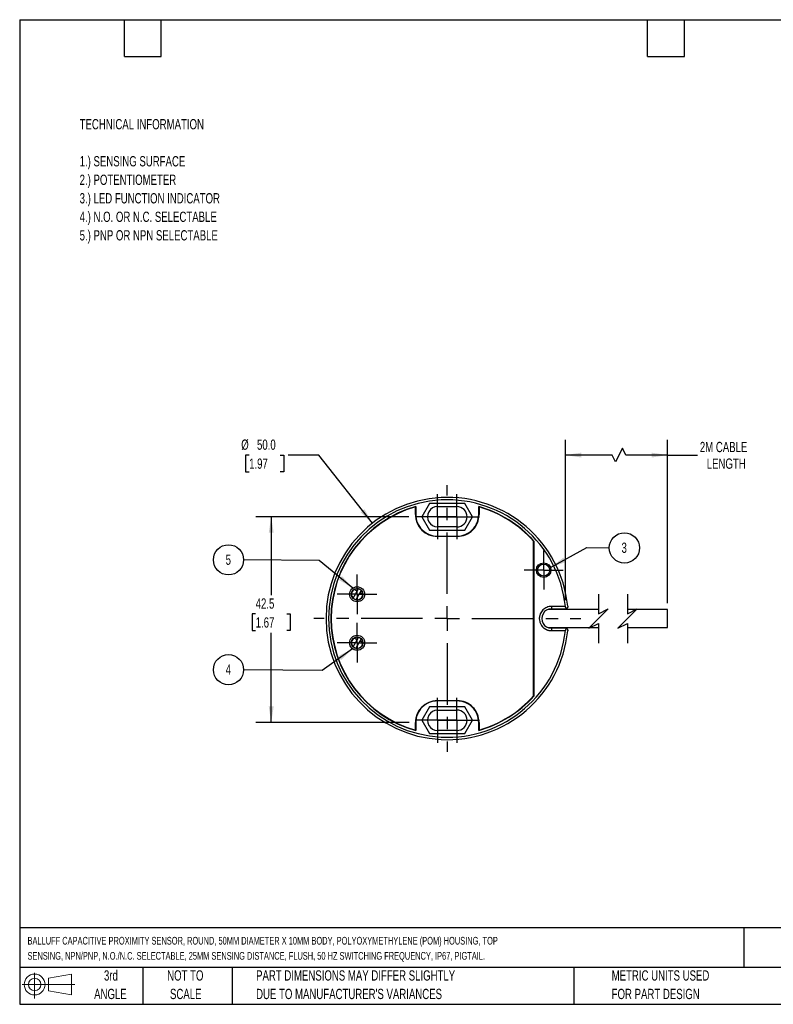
# Model space of a CAD drawing. Header units: millimetres. Extents: x 6 to 273, y 6 to 210.
# Tile 1 of 2: x 6 to 162, y 6 to 210. Entities that reach past the tile are written whole.
import ezdxf

# ---------------------------------------------------------------- set-up
doc = ezdxf.new("R2010")
doc.units = ezdxf.units.MM
doc.linetypes.add('CENTERX2', pattern=[20.32, 12.7, -2.54, 2.54, -2.54])
doc.layers.add('CENTER', color=40, linetype='CENTERX2')
doc.layers.add('DIMENSIONS', color=140, linetype='Continuous', lineweight=25)
doc.layers.add('TEXT', color=140, linetype='Continuous', lineweight=25)
doc.styles.add('SLDTEXTSTYLE0', font='TXT', dxfattribs={"width": 0.7})
doc.dimstyles.new('SLDDIMSTYLE0', dxfattribs={"dimtxt": 2.158008, "dimasz": 3.302, "dimexe": 0, "dimexo": 0.0625, "dimgap": 0.539502, "dimtad": 0, "dimtih": 1, "dimtoh": 1, "dimrnd": 1e-09, "dimzin": 12, "dimdsep": 46, "dimtxsty": 'SLDTEXTSTYLE0', "dimsah": 1, "dimcen": 0.09, "dimadec": 0, "dimazin": 3, "dimtfac": 1, "dimtofl": 0, "dimtmove": 0, "dimatfit": 3, "dimfxl": 0, "dimfrac": 2, "dimtolj": 1, "dimtzin": 12, "dimarcsym": 0})
doc.dimstyles.new('SLDDIMSTYLE1', dxfattribs={"dimtxt": 2.158008, "dimasz": 3.302, "dimexe": 0, "dimexo": 0.0625, "dimgap": 0.539502, "dimtad": 0, "dimtih": 1, "dimtoh": 1, "dimrnd": 1e-09, "dimzin": 4, "dimdsep": 46, "dimtxsty": 'SLDTEXTSTYLE0', "dimsah": 1, "dimcen": 0, "dimadec": 0, "dimazin": 1, "dimtfac": 1, "dimtofl": 0, "dimtmove": 0, "dimatfit": 3, "dimfxl": 0, "dimfrac": 2, "dimtolj": 1, "dimtzin": 12, "dimarcsym": 0})

# ---------------------------------------------------------------- blocks, each defined once
blk = doc.blocks.new('Block11')
at = {"color": 7, "linetype": 'Continuous', "lineweight": 18}
for p, q in [((2.59, 5.31), (2.59, 0)), ((5.48, 4.17), (10.18, 5.03)), ((5.48, 1.6), (5.48, 4.17)), ((10.18, 5.03), (10.18, 0.73)), ((0, 2.88), (10.87, 2.88)), ((5.48, 1.6), (10.18, 0.73))]:
    blk.add_line(p, q, dxfattribs=at)
for radius in [2.15, 1.29]:
    blk.add_circle((2.59, 2.88), radius, dxfattribs=at)
blk = doc.blocks.new('Block12')
at = {"color": 7, "linetype": 'Continuous'}
blk.add_blockref('Block11', (0, 0), dxfattribs=at)
blk = doc.blocks.new('SW_NOTE_0')
at = {"layer": 'TEXT', "color": 0, "char_height": 2.1167, "attachment_point": 1, "style": 'SLDTEXTSTYLE0'}
for s, insert in [('TECHNICAL INFORMATION', (0, 2.73)), ('1.) SENSING SURFACE', (0, -4.92)), ('2.) POTENTIOMETER', (0, -8.74)), ('3.) LED FUNCTION INDICATOR', (0, -12.56)), ('4.) N.O. OR N.C. SELECTABLE', (0, -16.38)), ('5.) PNP OR NPN SELECTABLE', (0, -20.2))]:
    blk.add_mtext(s, dxfattribs=dict(at, insert=insert))
blk = doc.blocks.new('SW_NOTE_0_1')
at = {"layer": 'TEXT', "color": 0, "char_height": 1.5875, "attachment_point": 1, "style": 'SLDTEXTSTYLE0'}
for s, insert in [('BALLUFF CAPACITIVE PROXIMITY SENSOR, ROUND, 50MM DIAMETER X 10MM BODY, POLYOXYMETHYLENE (POM) HOUSING, TOP', (0, 2.05)), ('SENSING, NPN/PNP, N.O./N.C. SELECTABLE, 25MM SENSING DISTANCE, FLUSH, 50 HZ SWITCHING FREQUENCY, IP67, PIGTAIL.', (0, -1.07))]:
    blk.add_mtext(s, dxfattribs=dict(at, insert=insert))
blk = doc.blocks.new('SW_NOTE_0_4')
at = {"layer": 'TEXT', "color": 0, "char_height": 2.1167, "attachment_point": 1, "style": 'SLDTEXTSTYLE0'}
for s, insert in [('PART DIMENSIONS MAY DIFFER SLIGHTLY', (0, 2.73)), ("DUE TO MANUFACTURER'S VARIANCES", (0, -1.09))]:
    blk.add_mtext(s, dxfattribs=dict(at, insert=insert))
blk = doc.blocks.new('SW_NOTE_0_5')
at = {"layer": 'TEXT', "color": 0, "char_height": 2.117, "attachment_point": 2, "style": 'SLDTEXTSTYLE0'}
for s, insert in [('NOT TO', (5.26, 2.73)), ('SCALE', (5.35, -1.09))]:
    blk.add_mtext(s, dxfattribs=dict(at, insert=insert))
blk = doc.blocks.new('SW_NOTE_0_6')
at = {"layer": 'TEXT', "color": 0, "char_height": 2.117, "attachment_point": 2, "style": 'SLDTEXTSTYLE0'}
for s, insert in [('3rd', (2.32, 2.73)), ('ANGLE', (2.22, -1.09))]:
    blk.add_mtext(s, dxfattribs=dict(at, insert=insert))
blk = doc.blocks.new('SW_NOTE_0_7')
at = {"layer": 'TEXT', "color": 0, "char_height": 2.1167, "attachment_point": 1, "style": 'SLDTEXTSTYLE0'}
for s, insert in [('METRIC UNITS USED', (0, 2.73)), ('FOR PART DESIGN', (0, -1.09))]:
    blk.add_mtext(s, dxfattribs=dict(at, insert=insert))
blk = doc.blocks.new('_D')
at = {"layer": 'DIMENSIONS'}
for p, q in [((118.92, 89.73), (118.92, 122.87)), ((140, 89.11), (140, 122.87)), ((130.69, 121.11), (129.28, 118.28)), ((131.39, 119.7), (130.69, 121.11)), ((128.57, 119.7), (118.92, 119.7)), ((129.28, 118.28), (128.57, 119.7)), ((140, 119.7), (131.39, 119.7)), ((140, 119.7), (146.18, 119.7))]:
    blk.add_line(p, q, dxfattribs=at)
for points in [[(118.92, 119.7), (122.22, 119.19), (122.22, 120.2)], [(140, 119.7), (136.7, 120.2), (136.7, 119.19)]]:
    blk.add_solid(points, dxfattribs=at)
at = {"layer": 'DIMENSIONS', "char_height": 2.117, "attachment_point": 1, "style": 'SLDTEXTSTYLE0'}
for s, insert in [('2M CABLE', (146.67, 122.42)), ('LENGTH', (148.09, 118.99))]:
    blk.add_mtext(s, dxfattribs=dict(at, insert=insert))
blk = doc.blocks.new('_D_1')
at = {"layer": 'DIMENSIONS'}
for p, q in [((53.68, 119.7), (52.96, 119.7)), ((52.96, 119.7), (52.96, 116.27)), ((60.09, 119.7), (60.82, 119.7)), ((60.82, 119.7), (60.82, 116.27)), ((68.07, 119.7), (61.72, 119.7)), ((79.11, 105.63), (68.07, 119.7)), ((52.96, 116.27), (53.68, 116.27)), ((60.82, 116.27), (60.09, 116.27))]:
    blk.add_line(p, q, dxfattribs=at)
blk.add_solid([(79.11, 105.63), (77.47, 108.54), (76.67, 107.91)], dxfattribs=at)
at = {"layer": 'DIMENSIONS', "char_height": 2.117, "attachment_point": 1, "style": 'SLDTEXTSTYLE0'}
for s, insert in [('%%c', (52.05, 122.91)), ('50.0', (55.31, 122.91)), ('1.97', (53.68, 118.99))]:
    blk.add_mtext(s, dxfattribs=dict(at, insert=insert))
blk = doc.blocks.new('_D_2')
at = {"layer": 'DIMENSIONS'}
for p, q in [((86.64, 106.96), (55.07, 106.96)), ((58.24, 106.96), (58.24, 90.82)), ((55.03, 86.91), (54.31, 86.91)), ((54.31, 86.91), (54.31, 83.48)), ((61.45, 86.91), (62.17, 86.91)), ((62.17, 86.91), (62.17, 83.48)), ((54.31, 83.48), (55.03, 83.48)), ((62.17, 83.48), (61.45, 83.48)), ((58.24, 64.51), (58.24, 83)), ((86.72, 64.51), (55.07, 64.51))]:
    blk.add_line(p, q, dxfattribs=at)
for points in [[(58.24, 106.96), (57.73, 103.66), (58.75, 103.66)], [(58.24, 64.51), (58.75, 67.82), (57.73, 67.82)]]:
    blk.add_solid(points, dxfattribs=at)
at = {"layer": 'DIMENSIONS', "char_height": 2.117, "attachment_point": 1, "style": 'SLDTEXTSTYLE0'}
for s, insert in [('42.5', (55.03, 90.12)), ('1.67', (55.03, 86.21))]:
    blk.add_mtext(s, dxfattribs=dict(at, insert=insert))
blk = doc.blocks.new('SW_NOTE_0_8')
at = {"layer": 'TEXT', "color": 0}
blk.add_circle((0.9, 1.64), 3.12, dxfattribs=at)
at = {"layer": 'TEXT', "color": 0, "insert": (0.86, 2.73), "char_height": 2.12, "attachment_point": 2, "style": 'SLDTEXTSTYLE0'}
blk.add_mtext('4', dxfattribs=at)
blk = doc.blocks.new('SW_NOTE_0_9')
at = {"layer": 'TEXT', "color": 0}
blk.add_circle((0.9, 1.64), 3.12, dxfattribs=at)
at = {"layer": 'TEXT', "color": 0, "insert": (0.86, 2.73), "char_height": 2.12, "attachment_point": 2, "style": 'SLDTEXTSTYLE0'}
blk.add_mtext('5', dxfattribs=at)
blk = doc.blocks.new('SW_NOTE_0_10')
at = {"layer": 'TEXT', "color": 0}
blk.add_circle((0.9, 1.64), 3.12, dxfattribs=at)
at = {"layer": 'TEXT', "color": 0, "insert": (0.86, 2.73), "char_height": 2.12, "attachment_point": 2, "style": 'SLDTEXTSTYLE0'}
blk.add_mtext('3', dxfattribs=at)
blk = doc.blocks.new('SW_CENTERMARKSYMBOL_0')
at = {"layer": 'CENTER', "color": 0}
for p, q in [((0, 2.54), (0, 4.04)), ((0, 0), (0, 2.54)), ((-2.54, 0), (-4.04, 0)), ((0, 0), (-2.54, 0)), ((0, 0), (0, -2.54)), ((0, 0), (2.54, 0)), ((2.54, 0), (4.04, 0)), ((0, -2.54), (0, -4.04))]:
    blk.add_line(p, q, dxfattribs=at)
blk = doc.blocks.new('SW_CENTERMARKSYMBOL_1')
at = {"layer": 'CENTER', "color": 0}
for p, q in [((0, 2.54), (0, 4.09)), ((0, 0), (0, 2.54)), ((-2.54, 0), (-4.09, 0)), ((0, 0), (-2.54, 0)), ((0, 0), (0, -2.54)), ((0, 0), (2.54, 0)), ((2.54, 0), (4.09, 0)), ((0, -2.54), (0, -4.09))]:
    blk.add_line(p, q, dxfattribs=at)
blk = doc.blocks.new('SW_CENTERMARKSYMBOL_2')
at = {"layer": 'CENTER', "color": 0}
for p, q in [((0, 2.54), (0, 4.09)), ((0, 0), (0, 2.54)), ((-2.54, 0), (-4.09, 0)), ((0, 0), (-2.54, 0)), ((0, 0), (0, -2.54)), ((0, 0), (2.54, 0)), ((2.54, 0), (4.09, 0)), ((0, -2.54), (0, -4.09))]:
    blk.add_line(p, q, dxfattribs=at)
blk = doc.blocks.new('SW_CENTERMARKSYMBOL_3')
at = {"layer": 'CENTER', "color": 0}
for p, q in [((0, 5.08), (0, 27.54)), ((0, 0), (0, 2.54)), ((-5.08, 0), (-27.54, 0)), ((0, 0), (-2.54, 0)), ((0, 0), (0, -2.54)), ((0, 0), (2.54, 0)), ((5.08, 0), (27.54, 0)), ((0, -5.08), (0, -27.54))]:
    blk.add_line(p, q, dxfattribs=at)
blk = doc.blocks.new('SW_CENTERMARKSYMBOL_4')
at = {"layer": 'CENTER', "color": 0}
for p, q in [((0, 2.54), (0, 4.64)), ((0, 0), (0, 2.54)), ((-2.54, 0), (-4.64, 0)), ((0, 0), (-2.54, 0)), ((0, 0), (0, -2.54)), ((0, 0), (2.54, 0)), ((2.54, 0), (4.64, 0)), ((0, -2.54), (0, -4.64))]:
    blk.add_line(p, q, dxfattribs=at)
blk = doc.blocks.new('SW_CENTERMARKSYMBOL_5')
at = {"layer": 'CENTER', "color": 0}
for p, q in [((0, 2.54), (0, 4.64)), ((0, 0), (0, 2.54)), ((-2.54, 0), (-4.64, 0)), ((0, 0), (-2.54, 0)), ((0, 0), (0, -2.54)), ((0, 0), (2.54, 0)), ((2.54, 0), (4.64, 0)), ((0, -2.54), (0, -4.64))]:
    blk.add_line(p, q, dxfattribs=at)
blk = doc.blocks.new('SW_CENTERMARKSYMBOL_6')
at = {"layer": 'CENTER', "color": 0}
for p, q in [((0, 2.54), (0, 4.64)), ((0, 0), (0, 2.54)), ((-2.54, 0), (-4.64, 0)), ((0, 0), (-2.54, 0)), ((0, 0), (0, -2.54)), ((0, 0), (2.54, 0)), ((2.54, 0), (4.64, 0)), ((0, -2.54), (0, -4.64))]:
    blk.add_line(p, q, dxfattribs=at)
blk = doc.blocks.new('SW_CENTERMARKSYMBOL_7')
at = {"layer": 'CENTER', "color": 0}
for p, q in [((0, 2.54), (0, 4.64)), ((0, 0), (0, 2.54)), ((-2.54, 0), (-4.64, 0)), ((0, 0), (-2.54, 0)), ((0, 0), (0, -2.54)), ((0, 0), (2.54, 0)), ((2.54, 0), (4.64, 0)), ((0, -2.54), (0, -4.64))]:
    blk.add_line(p, q, dxfattribs=at)

msp = doc.modelspace()

# ---------------------------------------------------------------- linework, layer by layer
for p, q in [((87.988, 107.414), (87.988, 108.988)), ((88.048, 109.067), (88.048, 107.464)), ((90.923, 109.714), (89.335, 106.964)), ((98.173, 109.714), (90.923, 109.714)), ((92.548, 109.064), (96.548, 109.064)), ((99.76, 106.964), (98.173, 109.714)), ((101.048, 107.464), (101.048, 109.067)), ((101.108, 108.988), (101.108, 107.414)), ((89.335, 106.964), (90.923, 104.214)), ((98.173, 104.214), (99.76, 106.964)), ((90.923, 104.214), (98.173, 104.214)), ((96.548, 104.864), (92.548, 104.864)), ((96.608, 102.914), (92.488, 102.914)), ((92.548, 102.964), (96.548, 102.964)), ((112.378, 69.989), (112.378, 101.94)), ((112.438, 101.963), (112.438, 69.966)), ((75.153, 90.153), (75.983, 91.591)), ((75.983, 91.591), (75.368, 91.946)), ((75.983, 91.591), (76.263, 92.076)), ((76.783, 91.776), (76.503, 91.291)), ((76.503, 91.291), (75.673, 89.853)), ((77.117, 90.936), (76.503, 91.291)), ((125.752, 87.839), (115.352, 87.839)), ((116.048, 88.464), (116.048, 87.964)), ((118.92, 88.464), (116.048, 88.464)), ((116.048, 87.964), (118.92, 87.964)), ((140.005, 87.839), (131.752, 87.839)), ((140.005, 84.089), (140.005, 87.839)), ((115.352, 84.089), (125.752, 84.089)), ((116.048, 83.964), (116.048, 83.464)), ((118.92, 83.964), (116.048, 83.964)), ((116.048, 83.464), (118.92, 83.464)), ((131.752, 84.089), (140.005, 84.089)), ((75.153, 80.153), (75.983, 81.591)), ((75.983, 81.591), (75.368, 81.946)), ((76.503, 81.291), (75.673, 79.853)), ((75.983, 81.591), (76.263, 82.076)), ((76.783, 81.776), (76.503, 81.291)), ((77.117, 80.936), (76.503, 81.291)), ((90.923, 67.714), (89.335, 64.964)), ((98.173, 67.714), (90.923, 67.714)), ((92.488, 69.014), (96.608, 69.014)), ((96.548, 68.964), (92.548, 68.964)), ((92.548, 67.064), (96.548, 67.064)), ((99.76, 64.964), (98.173, 67.714)), ((87.988, 62.941), (87.988, 64.514)), ((88.048, 64.464), (88.048, 62.861)), ((89.335, 64.964), (90.923, 62.214)), ((98.173, 62.214), (99.76, 64.964)), ((101.048, 62.861), (101.048, 64.464)), ((101.108, 64.514), (101.108, 62.941)), ((90.923, 62.214), (98.173, 62.214)), ((96.548, 62.864), (92.548, 62.864))]:
    msp.add_line(p, q)
for centre, radius in [((114.448, 95.964), 1.5), ((114.448, 95.964), 1.25), ((75.968, 90.964), 1.55), ((75.968, 90.964), 1.2), ((75.968, 80.964), 1.55), ((75.968, 80.964), 1.2)]:
    msp.add_circle(centre, radius)
for centre, radius, start, end in [((94.548, 85.964), 25, 5.8567, 354.1433), ((94.548, 85.964), 24.5, 5.8567, 354.1433), ((94.548, 85.964), 24, 105.71387, 254.28613), ((94.548, 85.964), 23.94, 105.90352, 254.09648), ((92.548, 106.964), 2.1, 89.99999, 270.00001), ((96.548, 106.964), 2.1, 270.00001, 89.99999), ((94.548, 85.964), 24, 41.80509, 74.28614), ((94.548, 85.964), 23.94, 41.85991, 74.09648), ((92.488, 107.414), 4.5, 180, 270), ((92.548, 107.464), 4.5, 180, 270.00002), ((96.548, 107.464), 4.5, 269.99999, 0.00001), ((96.608, 107.414), 4.5, 269.99999, 0.00001), ((75.968, 90.964), 1.15, 121.42808, 224.87839), ((75.968, 90.964), 1.15, 75.12176, 121.42806), ((75.968, 90.964), 1.15, 358.57186, 44.87839), ((75.968, 90.964), 1.15, 255.12164, 358.57193), ((116.048, 85.964), 2, 89.99999, 270.00001), ((118.92, 88.464), 0.5, 269.99993, 302.70546), ((118.92, 83.464), 0.5, 57.29454, 90.00007), ((75.968, 80.964), 1.15, 121.42807, 224.8784), ((75.968, 80.964), 1.15, 75.12164, 121.42817), ((75.968, 80.964), 1.15, 358.57188, 44.87835), ((75.968, 80.964), 1.15, 255.12168, 358.5719), ((94.548, 85.964), 24, 285.71388, 318.19489), ((94.548, 85.964), 23.94, 285.90353, 318.14009), ((92.488, 64.514), 4.5, 90, 180), ((92.548, 64.464), 4.5, 89.99998, 180), ((92.548, 64.964), 2.1, 89.99999, 270.00001), ((96.548, 64.464), 4.5, 359.99999, 90.00001), ((96.548, 64.964), 2.1, 270.00001, 89.99999), ((96.608, 64.514), 4.5, 359.99999, 90.00001)]:
    msp.add_arc(centre, radius, start, end)
for points, knots in [([(116.048, 88.464), (115.884, 88.455), (115.557, 88.436), (115.085, 88.288), (114.65, 88.057), (114.269, 87.743), (113.956, 87.362), (113.762, 87), (113.652, 86.691), (113.592, 86.453), (113.556, 86.21), (113.538, 85.843), (113.586, 85.453), (113.709, 85.064), (113.87, 84.712), (114.052, 84.445), (114.221, 84.255), (114.298, 84.177), (114.378, 84.102), (114.461, 84.031), (114.521, 83.984), (114.57, 83.948), (114.636, 83.9), (114.73, 83.839), (114.841, 83.774), (114.943, 83.721), (115.061, 83.666), (115.198, 83.612), (115.52, 83.504), (115.811, 83.482), (116.048, 83.464)], [0, 0, 0, 0, 0.0624828, 0.1249656, 0.1874485, 0.2499313, 0.3124141, 0.3748969, 0.406176, 0.437455, 0.4687341, 0.5000132, 0.5779011, 0.6169183, 0.6559353, 0.7254712, 0.7394223, 0.7533732, 0.7673231, 0.781271, 0.795216, 0.7963196, 0.80448, 0.8266711, 0.8391694, 0.8537364, 0.8703719, 0.8890758, 0.9098483, 1, 1, 1, 1]), ([(119.19, 88.044), (119.134, 88.086), (119.039, 88.159), (118.957, 88.302), (118.928, 88.401), (118.921, 88.454), (118.92, 88.464)], [0, 0, 0, 0, 0.4054637, 0.6889315, 0.9411181, 1, 1, 1, 1]), ([(119.417, 88.515), (119.418, 88.471), (119.421, 88.385), (119.378, 88.25), (119.304, 88.13), (119.226, 88.071), (119.19, 88.044)], [0, 0, 0, 0, 0.2415798, 0.4687033, 0.7575359, 1, 1, 1, 1]), ([(119.19, 83.885), (119.134, 83.842), (119.039, 83.77), (118.957, 83.626), (118.928, 83.528), (118.921, 83.474), (118.92, 83.464)], [0, 0, 0, 0, 0.4054637, 0.6889311, 0.9411181, 1, 1, 1, 1]), ([(119.19, 83.885), (119.243, 83.842), (119.332, 83.769), (119.399, 83.624), (119.423, 83.509), (119.419, 83.44), (119.417, 83.413)], [0, 0, 0, 0, 0.365438, 0.6215442, 0.8540467, 1, 1, 1, 1])]:
    msp.add_open_spline(points, degree=3, knots=knots)
at = {"layer": 'DIMENSIONS', "color": 140}
for p, q in [((125.752, 91.014), (125.752, 86.964)), ((131.752, 91.014), (131.752, 86.964)), ((125.752, 86.964), (127.752, 87.964)), ((127.752, 87.964), (125.752, 85.964)), ((131.752, 86.964), (133.752, 87.964)), ((133.752, 87.964), (131.752, 85.964)), ((125.752, 85.964), (123.752, 83.964)), ((131.752, 85.964), (129.752, 83.964)), ((123.752, 83.964), (125.752, 84.964)), ((125.752, 84.964), (125.752, 80.914)), ((129.752, 83.964), (131.752, 84.964)), ((131.752, 84.964), (131.752, 80.914))]:
    msp.add_line(p, q, dxfattribs=at)
at = {"layer": 'TEXT'}
for p, q in [((6.35, 209.55), (273.05, 209.55)), ((6.35, 209.55), (6.35, 6.35)), ((27.94, 201.93), (27.94, 209.55)), ((35.56, 201.93), (35.56, 209.55)), ((135.89, 201.93), (135.89, 209.55)), ((143.51, 201.93), (143.51, 209.55)), ((27.94, 201.93), (35.56, 201.93)), ((135.89, 201.93), (143.51, 201.93)), ((115.853, 96.489), (123.383, 100.611)), ((123.383, 100.611), (127.978, 100.568)), ((68.108, 97.971), (52.548, 98.057)), ((75.075, 92.231), (68.108, 97.971)), ((75.037, 79.725), (68.745, 75.24)), ((68.745, 75.24), (52.548, 75.37)), ((273.05, 22.126), (6.35, 22.126)), ((155.759, 22.126), (155.759, 13.97)), ((273.05, 13.97), (6.35, 13.97)), ((31.75, 13.97), (31.75, 6.35)), ((50.212, 13.97), (50.212, 6.35)), ((120.646, 13.97), (120.646, 6.35)), ((6.35, 6.35), (273.05, 6.35))]:
    msp.add_line(p, q, dxfattribs=at)
for points in [[(115.853, 96.489), (118.993, 97.629), (118.506, 98.52)], [(75.075, 92.231), (72.849, 94.723), (72.203, 93.939)], [(75.037, 79.725), (72.053, 78.222), (72.643, 77.395)]]:
    msp.add_solid(points, dxfattribs=at)

# ---------------------------------------------------------------- block references
at = {"layer": 'CENTER'}
for name, p in [('SW_CENTERMARKSYMBOL_3', (94.548, 85.964)), ('SW_CENTERMARKSYMBOL_4', (92.548, 106.964)), ('SW_CENTERMARKSYMBOL_5', (96.548, 106.964)), ('SW_CENTERMARKSYMBOL_0', (114.448, 95.964)), ('SW_CENTERMARKSYMBOL_1', (75.968, 90.964)), ('SW_CENTERMARKSYMBOL_2', (75.968, 80.964)), ('SW_CENTERMARKSYMBOL_6', (92.548, 64.964)), ('SW_CENTERMARKSYMBOL_7', (96.548, 64.964))]:
    msp.add_blockref(name, p, dxfattribs=at)
at = {"layer": 'TEXT'}
for name, p in [('SW_NOTE_0', (18.715, 186.312)), ('SW_NOTE_0_10', (130.203, 98.903)), ('SW_NOTE_0_9', (48.527, 96.438)), ('SW_NOTE_0_8', (48.527, 73.76)), ('SW_NOTE_0_1', (7.966, 18.216)), ('Block12', (6.838, 7.554)), ('SW_NOTE_0_6', (22.847, 10.635)), ('SW_NOTE_0_5', (35.257, 10.635)), ('SW_NOTE_0_4', (55.119, 10.635)), ('SW_NOTE_0_7', (128.478, 10.635))]:
    msp.add_blockref(name, p, dxfattribs=at)

# ---------------------------------------------------------------- dimensions: what is measured, and where the dimension line sits
at = {"layer": 'DIMENSIONS'}
dim = msp.add_diameter_dim_2p(p1=(109.983, 66.299), p2=(79.112, 105.63), dimstyle='SLDDIMSTYLE1', dxfattribs=at)
dim.commit()
dim.dimension.update_dxf_attribs({"geometry": '_D_1', "text_midpoint": (56.887, 119.695), "dimtype": 163})
dim = msp.add_linear_dim(base=(140.005, 119.695), p1=(118.92, 88.464), p2=(140.005, 87.839), angle=0, text='2M CABLE\\PLENGTH', dimstyle='SLDDIMSTYLE0', dxfattribs=at)
dim.commit()
dim.dimension.update_dxf_attribs({"geometry": '_D', "text_midpoint": (153.844, 119.695), "dimtype": 160})
dim = msp.add_linear_dim(base=(58.24, 64.514), p1=(87.908, 106.964), p2=(87.988, 64.514), angle=90, dimstyle='SLDDIMSTYLE0', dxfattribs=at)
dim.commit()
dim.dimension.update_dxf_attribs({"geometry": '_D_2', "text_midpoint": (58.24, 86.91), "dimtype": 160})

doc.saveas('drawing.dxf')
